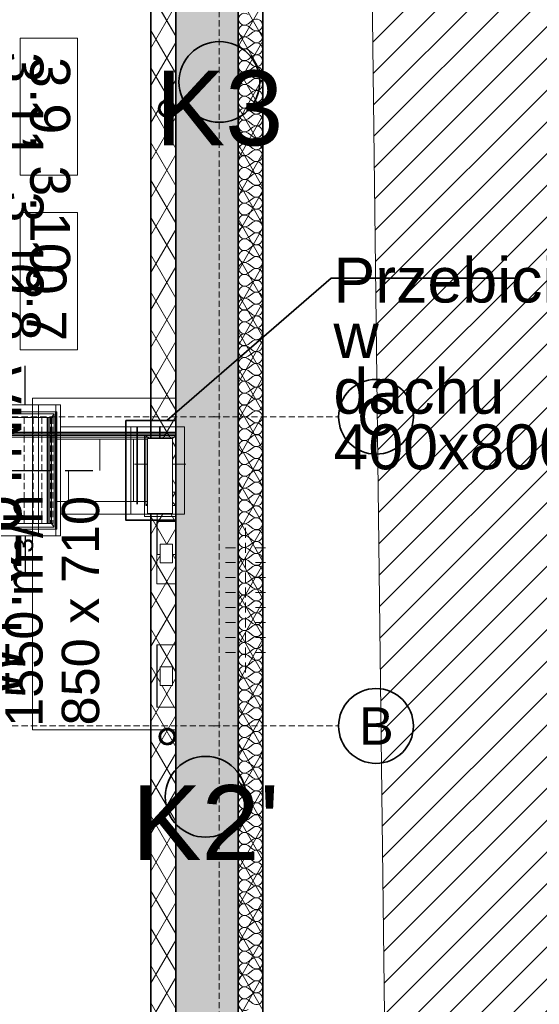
# Model space of a CAD drawing. Header units: millimetres. Extents: x 42175 to 97175, y 10092 to 468192.
# Tile 196 of 235: x 80908 to 85077, y 20646 to 28544. Entities that reach past the tile are written whole.
import ezdxf

# ---------------------------------------------------------------- set-up
doc = ezdxf.new("R2010")
doc.units = ezdxf.units.MM
doc.linetypes.add('DASHED', pattern=[0.75, 0.5, -0.25])
doc.linetypes.add('Wipeout_Contour', pattern=[1000, 0, -1000])
for name, color, linetype in [('#klimartzacja', 8, 'Continuous'), ('#ks', 8, 'Continuous'), ('#Przebicia', 8, 'Continuous'), ('- A - ocieplenie', 8, 'Continuous'), ('2D - Ogólne', 8, 'Continuous'), ('FLUID-W3', 8, 'Continuous'), ('FLUID-W3-150-ARRDU', 8, 'Continuous'), ('FLUID-W3-150-ARRGR', 8, 'Continuous'), ('FLUID-W3-INS', 8, 'Continuous'), ('Instalacje - Elektryczne', 1, 'Continuous'), ('Instalacje - Went_Klim', 8, 'Continuous'), ('IS_Text_Pion_Wodociag', 8, 'Continuous'), ('Konstrukcja - Dach', 8, 'Continuous'), ('Konstrukcja - Siatka mod', 8, 'Continuous'), ('Konstrukcja - Ściany zewnętrzne', 8, 'Continuous'), ('PIONY INST', 8, 'Continuous')]:
    doc.layers.add(name, color=color, linetype=linetype)
doc.styles.add('STYL_AUTOMATYCZNY_1', font='ARIALN.TTF')
doc.styles.add('STYL_AUTOMATYCZNY_13', font='ARIALN.TTF', dxfattribs={"width": 0.8})
pattern_1 = [(60, (-175208.28, 306786.62), (-129.90381, 75), []), (120, (-175208.28, 306786.62), (129.90381, 75), [])]

# ---------------------------------------------------------------- blocks, each defined once
blk = doc.blocks.new('*X6')
at = {"layer": '- A - ocieplenie', "linetype": 'Continuous', "lineweight": 13, "ltscale": 100}
for p, q in [((49898.5, 41042), (49936.6, 41070.6)), ((49898.5, 41023), (49936.6, 40994.4)), ((49898.5, 40946.8), (49936.6, 40975.4)), ((49898.5, 40927.7), (49936.6, 40899.2)), ((49898.5, 40851.5), (49936.6, 40880.1)), ((49898.5, 40832.5), (49936.6, 40803.9)), ((49898.5, 40756.3), (49936.6, 40784.9)), ((49898.5, 40737.3), (49936.6, 40708.7)), ((49898.5, 40661.1), (49936.6, 40689.6)), ((49898.5, 40642), (49936.6, 40613.4)), ((49898.5, 40565.8), (49936.6, 40594.4)), ((49898.5, 40546.8), (49936.6, 40518.2)), ((49898.5, 40470.6), (49936.6, 40499.2)), ((49898.5, 40451.5), (49936.6, 40423)), ((49898.5, 40375.4), (49936.6, 40403.9)), ((49898.5, 40356.3), (49936.6, 40327.7)), ((49898.5, 40280.1), (49936.6, 40308.7)), ((49898.5, 40261.1), (49936.6, 40232.5)), ((49898.5, 40184.9), (49936.6, 40213.4)), ((49898.5, 40165.8), (49936.6, 40137.3)), ((49898.5, 40089.6), (49936.6, 40118.2)), ((49898.5, 40070.6), (49936.6, 40042)), ((49898.5, 39994.4), (49936.6, 40023)), ((49898.5, 39975.4), (49936.6, 39946.8)), ((49898.5, 39899.2), (49936.6, 39927.7)), ((49898.5, 39880.1), (49936.6, 39851.5)), ((49898.5, 39803.9), (49936.6, 39832.5)), ((49898.5, 39784.9), (49936.6, 39756.3)), ((49898.5, 39708.7), (49936.6, 39737.3)), ((49898.5, 39689.6), (49936.6, 39661.1)), ((49898.5, 39613.4), (49936.6, 39642)), ((49898.5, 39594.4), (49936.6, 39565.8)), ((49898.5, 39518.2), (49936.6, 39546.8)), ((49898.5, 39499.2), (49936.6, 39470.6)), ((49898.5, 39423), (49936.6, 39451.5)), ((49898.5, 39403.9), (49936.6, 39375.4)), ((49898.5, 39327.7), (49936.6, 39356.3)), ((49898.5, 39308.7), (49936.6, 39280.1)), ((49898.5, 39232.5), (49936.6, 39261.1)), ((49898.5, 39213.4), (49936.6, 39184.9)), ((49898.5, 39137.3), (49936.6, 39165.8)), ((49898.5, 39118.2), (49936.6, 39089.6)), ((49898.5, 39042), (49936.6, 39070.6)), ((49898.5, 39023), (49936.6, 38994.4)), ((49898.5, 38946.8), (49936.6, 38975.4)), ((49898.5, 38927.7), (49936.6, 38899.2)), ((49898.5, 38851.5), (49936.6, 38880.1)), ((49898.5, 38832.5), (49936.6, 38803.9)), ((49898.5, 38756.3), (49936.6, 38784.9)), ((49898.5, 38737.3), (49936.6, 38708.7)), ((49898.5, 38661.1), (49936.6, 38689.6)), ((49898.5, 38642), (49936.6, 38613.4)), ((49898.5, 38565.8), (49936.6, 38594.4)), ((49898.5, 38546.8), (49936.6, 38518.2)), ((49898.5, 38470.6), (49936.6, 38499.2)), ((49898.5, 38451.5), (49936.6, 38423)), ((49898.5, 38375.4), (49936.6, 38403.9)), ((49898.5, 38356.3), (49936.6, 38327.7)), ((49898.5, 38280.1), (49936.6, 38308.7)), ((49898.5, 38261.1), (49936.6, 38232.5)), ((49898.5, 38184.9), (49936.6, 38213.4)), ((49898.5, 38165.8), (49936.6, 38137.3)), ((49898.5, 38089.6), (49936.6, 38118.2)), ((49898.5, 38070.6), (49936.6, 38042)), ((49898.5, 37994.4), (49936.6, 38023)), ((49898.5, 37975.4), (49936.6, 37946.8)), ((49898.5, 37899.2), (49936.6, 37927.7)), ((49898.5, 37880.1), (49936.6, 37851.5)), ((49898.5, 37803.9), (49936.6, 37832.5)), ((49898.5, 37784.9), (49936.6, 37756.3)), ((49898.5, 37708.7), (49936.6, 37737.3)), ((49898.5, 37689.6), (49936.6, 37661.1)), ((49898.5, 37613.4), (49936.6, 37642)), ((49898.5, 37594.4), (49936.6, 37565.8)), ((49898.5, 37518.2), (49936.6, 37546.8)), ((49898.5, 37499.2), (49936.6, 37470.6)), ((49898.5, 37423), (49936.6, 37451.5)), ((49898.5, 37403.9), (49936.6, 37375.4)), ((49898.5, 37327.7), (49936.6, 37356.3)), ((49898.5, 37308.7), (49936.6, 37280.1)), ((49898.5, 37232.5), (49936.6, 37261.1)), ((49898.5, 37213.4), (49936.6, 37184.9)), ((49898.5, 37137.3), (49936.6, 37165.8)), ((49898.5, 37118.2), (49936.6, 37089.6)), ((49898.5, 37042), (49936.6, 37070.6)), ((49898.5, 37023), (49936.6, 36994.4)), ((49898.5, 36946.8), (49936.6, 36975.4)), ((49898.5, 36927.7), (49936.6, 36899.2)), ((49898.5, 36851.5), (49936.6, 36880.1)), ((49898.5, 36832.5), (49936.6, 36803.9)), ((49898.5, 36756.3), (49936.6, 36784.9)), ((49898.5, 36737.3), (49936.6, 36708.7)), ((49898.5, 36661.1), (49936.6, 36689.6)), ((49898.5, 36642), (49936.6, 36613.4)), ((49898.5, 36565.8), (49936.6, 36594.4)), ((49898.5, 36546.8), (49936.6, 36518.2)), ((49898.5, 36470.6), (49936.6, 36499.2)), ((49898.5, 36451.5), (49936.6, 36423)), ((49898.5, 36375.4), (49936.6, 36403.9)), ((49898.5, 36356.3), (49936.6, 36327.7)), ((49898.5, 36280.1), (49936.6, 36308.7)), ((49898.5, 36261.1), (49936.6, 36232.5)), ((49898.5, 36184.9), (49936.6, 36213.4)), ((49898.5, 36165.8), (49936.6, 36137.3)), ((49898.5, 36089.6), (49936.6, 36118.2)), ((49898.5, 36070.6), (49936.6, 36042)), ((49898.5, 35994.4), (49936.6, 36023)), ((49898.5, 35975.4), (49936.6, 35946.8)), ((49898.5, 35899.2), (49936.6, 35927.7)), ((49898.5, 35880.1), (49936.6, 35851.5)), ((49898.5, 35803.9), (49936.6, 35832.5)), ((49898.5, 35784.9), (49936.6, 35756.3)), ((49898.5, 35708.7), (49936.6, 35737.3)), ((49898.5, 35689.6), (49936.6, 35661.1)), ((49898.5, 35613.4), (49936.6, 35642)), ((49898.5, 35594.4), (49936.6, 35565.8)), ((49898.5, 35518.2), (49936.6, 35546.8)), ((49898.5, 35499.2), (49936.6, 35470.6)), ((49898.5, 35423), (49936.6, 35451.5)), ((49898.5, 35403.9), (49936.6, 35375.4)), ((49898.5, 35327.7), (49936.6, 35356.3)), ((49898.5, 35308.7), (49936.6, 35280.1)), ((49898.5, 35232.5), (49936.6, 35261.1)), ((49898.5, 35213.4), (49936.6, 35184.9)), ((49898.5, 35137.3), (49936.6, 35165.8)), ((49898.5, 35118.2), (49936.6, 35089.6)), ((49898.5, 35042), (49936.6, 35070.6)), ((49898.5, 35023), (49936.6, 34994.4)), ((49898.5, 34946.8), (49936.6, 34975.4)), ((49898.5, 34927.7), (49936.6, 34899.2)), ((49898.5, 34851.5), (49936.6, 34880.1)), ((49898.5, 34832.5), (49936.6, 34803.9)), ((49898.5, 34756.3), (49936.6, 34784.9)), ((49898.5, 34737.3), (49936.6, 34708.7)), ((49898.5, 34661.1), (49936.6, 34689.6)), ((49898.5, 34642), (49936.6, 34613.4)), ((49898.5, 34565.8), (49936.6, 34594.4)), ((49898.5, 34546.8), (49936.6, 34518.2)), ((49898.5, 34470.6), (49936.6, 34499.2)), ((49898.5, 34451.5), (49936.6, 34423)), ((49898.5, 34375.4), (49936.6, 34403.9)), ((49898.5, 34356.3), (49936.6, 34327.7)), ((49898.5, 34280.1), (49936.6, 34308.7)), ((49898.5, 34261.1), (49936.6, 34232.5)), ((49898.5, 34184.9), (49936.6, 34213.4)), ((49898.5, 34165.8), (49936.6, 34137.3)), ((49898.5, 34089.6), (49936.6, 34118.2)), ((49898.5, 34070.6), (49936.6, 34042)), ((49898.5, 33994.4), (49936.6, 34023)), ((49898.5, 33975.4), (49936.6, 33946.8)), ((49898.5, 33899.2), (49936.6, 33927.7)), ((49898.5, 33880.1), (49936.6, 33851.5)), ((49898.5, 33803.9), (49936.6, 33832.5)), ((49898.5, 33784.9), (49936.6, 33756.3)), ((49898.5, 33708.7), (49936.6, 33737.3)), ((49898.5, 33689.6), (49936.6, 33661.1)), ((49898.5, 33613.4), (49936.6, 33642)), ((49898.5, 33594.4), (49936.6, 33565.8)), ((49898.5, 33518.2), (49936.6, 33546.8)), ((49898.5, 33499.2), (49936.6, 33470.6)), ((49898.5, 33423), (49936.6, 33451.5)), ((49898.5, 33403.9), (49936.6, 33375.4)), ((49898.5, 33327.7), (49936.6, 33356.3)), ((49898.5, 33308.7), (49936.6, 33280.1)), ((49898.5, 33232.5), (49936.6, 33261.1)), ((49898.5, 33213.4), (49936.6, 33184.9))]:
    blk.add_line(p, q, dxfattribs=at)
for centre, start, end in [((49869.9, 41080.1), 53.1301, 306.8699), ((49965.2, 41032.5), 0, 126.8699), ((49869.9, 40984.9), 53.1301, 306.8699), ((49965.2, 41032.5), 233.1301, 0), ((49869.9, 40889.6), 53.1301, 306.8699), ((49965.2, 40937.3), 0, 126.8699), ((49965.2, 40937.3), 233.1301, 0), ((49869.9, 40794.4), 53.1301, 306.8699), ((49965.2, 40842), 0, 126.8699), ((49965.2, 40842), 233.1301, 0), ((49965.2, 40746.8), 0, 126.8699), ((49869.9, 40699.2), 53.1301, 306.8699), ((49965.2, 40746.8), 233.1301, 0), ((49965.2, 40651.5), 0, 126.8699), ((49869.9, 40603.9), 53.1301, 306.8699), ((49965.2, 40651.5), 233.1301, 0), ((49965.2, 40556.3), 0, 126.8699), ((49869.9, 40508.7), 53.1301, 306.8699), ((49965.2, 40556.3), 233.1301, 0), ((49869.9, 40413.4), 53.1301, 306.8699), ((49965.2, 40461.1), 0, 126.8699), ((49965.2, 40461.1), 233.1301, 0), ((49869.9, 40318.2), 53.1301, 306.8699), ((49965.2, 40365.8), 0, 126.8699), ((49965.2, 40365.8), 233.1301, 0), ((49965.2, 40270.6), 0, 126.8699), ((49869.9, 40223), 53.1301, 306.8699), ((49965.2, 40270.6), 233.1301, 0), ((49965.2, 40175.4), 0, 126.8699), ((49869.9, 40127.7), 53.1301, 306.8699), ((49965.2, 40175.4), 233.1301, 0), ((49965.2, 40080.1), 0, 126.8699), ((49869.9, 40032.5), 53.1301, 306.8699), ((49965.2, 40080.1), 233.1301, 0), ((49869.9, 39937.3), 53.1301, 306.8699), ((49965.2, 39984.9), 0, 126.8699), ((49965.2, 39984.9), 233.1301, 0), ((49869.9, 39842), 53.1301, 306.8699), ((49965.2, 39889.6), 0, 126.8699), ((49965.2, 39889.6), 233.1301, 0), ((49965.2, 39794.4), 0, 126.8699), ((49869.9, 39746.8), 53.1301, 306.8699), ((49965.2, 39794.4), 233.1301, 0), ((49965.2, 39699.2), 0, 126.8699), ((49869.9, 39651.5), 53.1301, 306.8699), ((49965.2, 39699.2), 233.1301, 0), ((49965.2, 39603.9), 0, 126.8699), ((49869.9, 39556.3), 53.1301, 306.8699), ((49965.2, 39603.9), 233.1301, 0), ((49869.9, 39461.1), 53.1301, 306.8699), ((49965.2, 39508.7), 0, 126.8699), ((49965.2, 39508.7), 233.1301, 0), ((49869.9, 39365.8), 53.1301, 306.8699), ((49965.2, 39413.4), 0, 126.8699), ((49965.2, 39413.4), 233.1301, 0), ((49965.2, 39318.2), 0, 126.8699), ((49869.9, 39270.6), 53.1301, 306.8699), ((49965.2, 39318.2), 233.1301, 0), ((49965.2, 39223), 0, 126.8699), ((49869.9, 39175.4), 53.1301, 306.8699), ((49965.2, 39223), 233.1301, 0), ((49965.2, 39127.7), 0, 126.8699), ((49869.9, 39080.1), 53.1301, 306.8699), ((49965.2, 39127.7), 233.1301, 0), ((49869.9, 38984.9), 53.1301, 306.8699), ((49965.2, 39032.5), 0, 126.8699), ((49965.2, 39032.5), 233.1301, 0), ((49869.9, 38889.6), 53.1301, 306.8699), ((49965.2, 38937.3), 0, 126.8699), ((49965.2, 38937.3), 233.1301, 0), ((49965.2, 38842), 0, 126.8699), ((49869.9, 38794.4), 53.1301, 306.8699), ((49965.2, 38842), 233.1301, 0), ((49965.2, 38746.8), 0, 126.8699), ((49869.9, 38699.2), 53.1301, 306.8699), ((49965.2, 38746.8), 233.1301, 0), ((49965.2, 38651.5), 0, 126.8699), ((49869.9, 38603.9), 53.1301, 306.8699), ((49965.2, 38651.5), 233.1301, 0), ((49869.9, 38508.7), 53.1301, 306.8699), ((49965.2, 38556.3), 0, 126.8699), ((49965.2, 38556.3), 233.1301, 0), ((49869.9, 38413.4), 53.1301, 306.8699), ((49965.2, 38461.1), 0, 126.8699), ((49965.2, 38461.1), 233.1301, 0), ((49965.2, 38365.8), 0, 126.8699), ((49869.9, 38318.2), 53.1301, 306.8699), ((49965.2, 38365.8), 233.1301, 0), ((49965.2, 38270.6), 0, 126.8699), ((49869.9, 38223), 53.1301, 306.8699), ((49965.2, 38270.6), 233.1301, 0), ((49869.9, 38127.7), 53.1301, 306.8699), ((49965.2, 38175.4), 0, 126.8699), ((49965.2, 38175.4), 233.1301, 0), ((49869.9, 38032.5), 53.1301, 306.8699), ((49965.2, 38080.1), 0, 126.8699), ((49965.2, 38080.1), 233.1301, 0), ((49965.2, 37984.9), 0, 126.8699), ((49869.9, 37937.3), 53.1301, 306.8699), ((49965.2, 37984.9), 233.1301, 0), ((49965.2, 37889.6), 0, 126.8699), ((49869.9, 37842), 53.1301, 306.8699), ((49965.2, 37889.6), 233.1301, 0), ((49965.2, 37794.4), 0, 126.8699), ((49869.9, 37746.8), 53.1301, 306.8699), ((49965.2, 37794.4), 233.1301, 0), ((49869.9, 37651.5), 53.1301, 306.8699), ((49965.2, 37699.2), 0, 126.8699), ((49965.2, 37699.2), 233.1301, 0), ((49869.9, 37556.3), 53.1301, 306.8699), ((49965.2, 37603.9), 0, 126.8699), ((49965.2, 37603.9), 233.1301, 0), ((49965.2, 37508.7), 0, 126.8699), ((49869.9, 37461.1), 53.1301, 306.8699), ((49965.2, 37508.7), 233.1301, 0), ((49965.2, 37413.4), 0, 126.8699), ((49869.9, 37365.8), 53.1301, 306.8699), ((49965.2, 37413.4), 233.1301, 0), ((49965.2, 37318.2), 0, 126.8699), ((49869.9, 37270.6), 53.1301, 306.8699), ((49965.2, 37318.2), 233.1301, 0), ((49869.9, 37175.4), 53.1301, 306.8699), ((49965.2, 37223), 0, 126.8699), ((49965.2, 37223), 233.1301, 0), ((49869.9, 37080.1), 53.1301, 306.8699), ((49965.2, 37127.7), 0, 126.8699), ((49965.2, 37127.7), 233.1301, 0), ((49965.2, 37032.5), 0, 126.8699), ((49869.9, 36984.9), 53.1301, 306.8699), ((49965.2, 37032.5), 233.1301, 0), ((49965.2, 36937.3), 0, 126.8699), ((49869.9, 36889.6), 53.1301, 306.8699), ((49965.2, 36937.3), 233.1301, 0), ((49965.2, 36842), 0, 126.8699), ((49869.9, 36794.4), 53.1301, 306.8699), ((49965.2, 36842), 233.1301, 0), ((49869.9, 36699.2), 53.1301, 306.8699), ((49965.2, 36746.8), 0, 126.8699), ((49965.2, 36746.8), 233.1301, 0), ((49869.9, 36603.9), 53.1301, 306.8699), ((49965.2, 36651.5), 0, 126.8699), ((49965.2, 36651.5), 233.1301, 0), ((49965.2, 36556.3), 0, 126.8699), ((49869.9, 36508.7), 53.1301, 306.8699), ((49965.2, 36556.3), 233.1301, 0), ((49965.2, 36461.1), 0, 126.8699), ((49869.9, 36413.4), 53.1301, 306.8699), ((49965.2, 36461.1), 233.1301, 0), ((49965.2, 36365.8), 0, 126.8699), ((49869.9, 36318.2), 53.1301, 306.8699), ((49965.2, 36365.8), 233.1301, 0), ((49869.9, 36223), 53.1301, 306.8699), ((49965.2, 36270.6), 0, 126.8699), ((49965.2, 36270.6), 233.1301, 0), ((49869.9, 36127.7), 53.1301, 306.8699), ((49965.2, 36175.4), 0, 126.8699), ((49965.2, 36175.4), 233.1301, 0), ((49965.2, 36080.1), 0, 126.8699), ((49869.9, 36032.5), 53.1301, 306.8699), ((49965.2, 36080.1), 233.1301, 0), ((49965.2, 35984.9), 0, 126.8699), ((49869.9, 35937.3), 53.1301, 306.8699), ((49965.2, 35984.9), 233.1301, 0), ((49965.2, 35889.6), 0, 126.8699), ((49869.9, 35842), 53.1301, 306.8699), ((49965.2, 35889.6), 233.1301, 0), ((49869.9, 35746.8), 53.1301, 306.8699), ((49965.2, 35794.4), 0, 126.8699), ((49965.2, 35794.4), 233.1301, 0), ((49869.9, 35651.5), 53.1301, 306.8699), ((49965.2, 35699.2), 0, 126.8699), ((49965.2, 35699.2), 233.1301, 0), ((49965.2, 35603.9), 0, 126.8699), ((49869.9, 35556.3), 53.1301, 306.8699), ((49965.2, 35603.9), 233.1301, 0), ((49965.2, 35508.7), 0, 126.8699), ((49869.9, 35461.1), 53.1301, 306.8699), ((49965.2, 35508.7), 233.1301, 0), ((49965.2, 35413.4), 0, 126.8699), ((49869.9, 35365.8), 53.1301, 306.8699), ((49965.2, 35413.4), 233.1301, 0), ((49869.9, 35270.6), 53.1301, 306.8699), ((49965.2, 35318.2), 0, 126.8699), ((49965.2, 35318.2), 233.1301, 0), ((49869.9, 35175.4), 53.1301, 306.8699), ((49965.2, 35223), 0, 126.8699), ((49965.2, 35223), 233.1301, 0), ((49965.2, 35127.7), 0, 126.8699), ((49869.9, 35080.1), 53.1301, 306.8699), ((49965.2, 35127.7), 233.1301, 0), ((49965.2, 35032.5), 0, 126.8699), ((49869.9, 34984.9), 53.1301, 306.8699), ((49965.2, 35032.5), 233.1301, 0), ((49869.9, 34889.6), 53.1301, 306.8699), ((49965.2, 34937.3), 0, 126.8699), ((49965.2, 34937.3), 233.1301, 0), ((49869.9, 34794.4), 53.1301, 306.8699), ((49965.2, 34842), 0, 126.8699), ((49965.2, 34842), 233.1301, 0), ((49965.2, 34746.8), 0, 126.8699), ((49869.9, 34699.2), 53.1301, 306.8699), ((49965.2, 34746.8), 233.1301, 0), ((49965.2, 34651.5), 0, 126.8699), ((49869.9, 34603.9), 53.1301, 306.8699), ((49965.2, 34651.5), 233.1301, 0), ((49965.2, 34556.3), 0, 126.8699), ((49869.9, 34508.7), 53.1301, 306.8699), ((49965.2, 34556.3), 233.1301, 0), ((49869.9, 34413.4), 53.1301, 306.8699), ((49965.2, 34461.1), 0, 126.8699), ((49965.2, 34461.1), 233.1301, 0), ((49869.9, 34318.2), 53.1301, 306.8699), ((49965.2, 34365.8), 0, 126.8699), ((49965.2, 34365.8), 233.1301, 0), ((49965.2, 34270.6), 0, 126.8699), ((49869.9, 34223), 53.1301, 306.8699), ((49965.2, 34270.6), 233.1301, 0), ((49965.2, 34175.4), 0, 126.8699), ((49869.9, 34127.7), 53.1301, 306.8699), ((49965.2, 34175.4), 233.1301, 0), ((49965.2, 34080.1), 0, 126.8699), ((49869.9, 34032.5), 53.1301, 306.8699), ((49965.2, 34080.1), 233.1301, 0), ((49869.9, 33937.3), 53.1301, 306.8699), ((49965.2, 33984.9), 0, 126.8699), ((49965.2, 33984.9), 233.1301, 0), ((49869.9, 33842), 53.1301, 306.8699), ((49965.2, 33889.6), 0, 126.8699), ((49965.2, 33889.6), 233.1301, 0), ((49965.2, 33794.4), 0, 126.8699), ((49869.9, 33746.8), 53.1301, 306.8699), ((49965.2, 33794.4), 233.1301, 0), ((49965.2, 33699.2), 0, 126.8699), ((49869.9, 33651.5), 53.1301, 306.8699), ((49965.2, 33699.2), 233.1301, 0), ((49965.2, 33603.9), 0, 126.8699), ((49869.9, 33556.3), 53.1301, 306.8699), ((49965.2, 33603.9), 233.1301, 0), ((49869.9, 33461.1), 53.1301, 306.8699), ((49965.2, 33508.7), 0, 126.8699), ((49965.2, 33508.7), 233.1301, 0), ((49869.9, 33365.8), 53.1301, 306.8699), ((49965.2, 33413.4), 0, 126.8699), ((49965.2, 33413.4), 233.1301, 0), ((49965.2, 33318.2), 0, 126.8699), ((49869.9, 33270.6), 53.1301, 306.8699), ((49965.2, 33318.2), 233.1301, 0), ((49965.2, 33223), 0, 126.8699), ((49869.9, 33175.4), 53.1301, 306.8699), ((49965.2, 33223), 233.1301, 0)]:
    blk.add_arc(centre, 47.6, start, end, dxfattribs=at)

msp = doc.modelspace()

# ---------------------------------------------------------------- hatches: boundary and pattern name
at = {"layer": '- A - ocieplenie', "linetype": 'Continuous', "lineweight": 13, "ltscale": 100}
h = msp.add_hatch(dxfattribs=at)
h.set_pattern_fill('Izolacja_miękka_0007_0007', color=8, style=0, pattern_type=2)
h.set_pattern_definition(pattern_1)
h.paths.add_polyline_path([(82860.3, 18178.9), (82860.3, 30758.9), (82660.3, 30758.9), (82660.3, 18178.9)])
at = {"layer": '- A - ocieplenie', "linetype": 'Continuous', "lineweight": 15}
h = msp.add_hatch(dxfattribs=at)
h.set_pattern_fill('Izolacja_miękka_0007', color=8, style=0, pattern_type=2)
h.set_pattern_definition([(60, (-175208.59, 306786.62), (-129.90381, 75), []), (120, (-175208.59, 306786.62), (129.90381, 75), [])])
h.paths.add_polyline_path([(82160, 18178.9), (82160, 30251.3), (81960, 30251.3), (81960, 18178.9)])
at = {"linetype": 'Continuous', "lineweight": 15}
h = msp.add_hatch(dxfattribs=at)
h.set_pattern_fill('Bloczki_ceramiczne_0007', color=8, style=0, pattern_type=2)
h.set_pattern_definition([(45, (-175208.59, 306786.62), (-127.27922, 127.27922), [])])
h.paths.add_polyline_path([(83678.8, 33663.9), (83869, 17675.6), (84009.9, 17478.5), (86631.9, 17472.5), (86631.9, 33647.6)])

# ---------------------------------------------------------------- linework, layer by layer
at = {"layer": '#klimartzacja', "color": 8, "linetype": 'Continuous', "lineweight": 20, "ltscale": 100}
for p, q in [((80911.8, 28396.5), (80911.8, 27296.5)), ((80911.8, 28396.5), (81371.8, 28396.5)), ((81371.8, 27296.5), (81371.8, 28396.5)), ((80911.8, 27296.5), (81371.8, 27296.5)), ((80911.8, 26996.5), (80911.8, 25896.5)), ((80911.8, 26996.5), (81371.8, 26996.5)), ((81371.8, 25896.5), (81371.8, 26996.5)), ((80911.8, 25896.5), (81371.8, 25896.5))]:
    msp.add_line(p, q, dxfattribs=at)
at = {"layer": '#ks', "color": 8, "linetype": 'Continuous', "lineweight": 35, "ltscale": 100}
for centre, radius in [((82088, 27831), 65), ((82088, 27831), 65), ((82088, 27831), 65), ((82088, 27831), 65), ((82088, 27831), 55), ((82088, 27831), 55), ((82088, 27831), 55), ((82088, 27831), 55), ((82092.7, 22794.1), 65), ((82092.7, 22794.1), 65), ((82092.7, 22794.1), 65), ((82092.7, 22794.1), 65), ((82092.7, 22794.1), 55), ((82092.7, 22794.1), 55), ((82092.7, 22794.1), 55), ((82092.7, 22794.1), 55)]:
    msp.add_circle(centre, radius, dxfattribs=at)
at = {"layer": '- A - ocieplenie', "color": 8, "linetype": 'Continuous', "lineweight": 35, "ltscale": 100, "flags": 128}
for points in [[(82660, 30758.9), (82660, 17978.9)], [(82860, 18178.9), (82860, 30758.9)], [(81960, 30251.3), (81960, 18178.9)], [(82160, 18178.9), (82160, 30251.3)]]:
    msp.add_lwpolyline(points, dxfattribs=at)
at = {"layer": '- A - ocieplenie', "color": 8, "linetype": 'Continuous', "lineweight": 13, "ltscale": 100, "flags": 128}
for points in [[(82660.3, 30758.9), (82660.3, 17978.9)], [(82860.3, 18178.9), (82860.3, 30758.9)], [(81960.3, 30251.3), (81960.3, 18178.9)]]:
    msp.add_lwpolyline(points, dxfattribs=at)
at = {"color": 8, "linetype": 'Continuous', "lineweight": 35, "ltscale": 100}
for p, q in [((83408.7, 26470.2), (82087.9, 25328.7)), ((83408.7, 26470.2), (84909, 26470.2)), ((81850.3, 25278.7), (81850.3, 24658.7))]:
    msp.add_line(p, q, dxfattribs=at)
at = {"color": 8, "linetype": 'Continuous', "lineweight": 13, "ltscale": 100, "flags": 128}
msp.add_lwpolyline([(83678.8, 33663.9), (83869, 17675.6), (84009.9, 17478.5), (86631.9, 17472.5), (86631.9, 33647.6)], close=True, dxfattribs=at)
at = {"layer": '2D - Ogólne', "color": 8, "linetype": 'Continuous', "lineweight": 13, "ltscale": 100, "flags": 128}
msp.add_lwpolyline([(82160.3, 22848.9), (82160.3, 25508.9), (81010.3, 25508.9), (81010.3, 22848.9)], close=True, dxfattribs=at)
at = {"layer": 'FLUID-W3', "color": 8, "linetype": 'Continuous', "lineweight": 0, "ltscale": 100}
for p, q in [((80555.8, 25353.4), (81059.9, 25353.4)), ((80630.1, 25398.4), (81195.7, 25398.4)), ((81128.5, 25353.4), (81059.9, 25353.4)), ((81128.5, 25353.4), (81128.5, 24503.4)), ((81128.6, 25353.4), (81149.8, 25353.4)), ((81135.6, 25353.4), (81135.6, 24503.4)), ((81149.8, 25353.4), (81163.9, 25353.4)), ((81185.1, 25383.4), (81163.9, 25353.4)), ((81163.9, 24503.4), (81163.9, 25353.4)), ((81195.7, 25398.4), (81206.3, 25398.4)), ((81195.7, 25398.4), (81195.7, 24458.4)), ((81206.3, 25398.4), (81206.3, 24458.4)), ((81920.3, 25208.4), (81950.3, 25178.4)), ((82160.3, 25208.4), (82130.3, 25178.4)), ((81800.3, 25178.4), (81206.3, 25178.4)), ((81820.3, 25178.4), (81800.3, 25178.4)), ((81850.3, 25178.4), (81820.3, 25178.4)), ((81850.3, 25178.4), (82030.3, 25178.4)), ((82130.3, 25178.4), (82030.3, 25178.4)), ((81206.3, 24678.4), (81800.3, 24678.4)), ((81820.3, 24678.4), (81800.3, 24678.4)), ((81850.3, 24678.4), (81820.3, 24678.4)), ((81950.3, 24678.4), (81920.3, 24648.4)), ((80555.8, 24503.4), (81059.9, 24503.4)), ((81128.5, 24503.4), (81059.9, 24503.4)), ((81149.8, 24503.4), (81128.6, 24503.4)), ((81163.9, 24503.4), (81149.8, 24503.4)), ((81163.9, 24503.4), (81185.1, 24473.4)), ((81195.7, 24458.4), (80630.1, 24458.4)), ((81206.3, 24458.4), (81195.7, 24458.4))]:
    msp.add_line(p, q, dxfattribs=at)
at = {"layer": 'FLUID-W3', "color": 8, "linetype": 'Continuous', "lineweight": 18, "ltscale": 100}
for p, q in [((80640.7, 25383.4), (81185.1, 25383.4)), ((81128.5, 25353.4), (80661.9, 25353.4)), ((81128.5, 25353.4), (81128.6, 25353.4)), ((81128.6, 25353.4), (81128.5, 25353.4)), ((81135.6, 25353.4), (81128.6, 25353.4)), ((81163.9, 25353.4), (81135.6, 25353.4)), ((81149.8, 24503.4), (81149.8, 25353.4)), ((81149.8, 25353.4), (81149.8, 24503.4)), ((81163.9, 24503.4), (81163.9, 25353.4)), ((81185.1, 25383.4), (81185.1, 24473.4)), ((81920.3, 25208.4), (81920.3, 25178.4)), ((82160.3, 25208.4), (81920.3, 25208.4)), ((81920.3, 25208.4), (82160.3, 25208.4)), ((81920.3, 24648.4), (81920.3, 25208.4)), ((81550.3, 24928.4), (81550.3, 25178.4)), ((81820.3, 25178.4), (81820.3, 24678.4)), ((81820.3, 25178.4), (81820.3, 24678.4)), ((81300.3, 24928.4), (81300.3, 24678.4)), ((81920.3, 24678.4), (81920.3, 24648.4)), ((80661.9, 24503.4), (81128.5, 24503.4)), ((81128.6, 24503.4), (81128.5, 24503.4)), ((81128.5, 24503.4), (81128.6, 24503.4)), ((81128.6, 24503.4), (81135.6, 24503.4)), ((81135.6, 24503.4), (81163.9, 24503.4)), ((81185.1, 24473.4), (80640.7, 24473.4))]:
    msp.add_line(p, q, dxfattribs=at)
at = {"layer": 'FLUID-W3', "color": 8, "linetype": 'DASHED', "lineweight": 18, "ltscale": 100}
for p, q in [((80944.7, 25353.4), (80944.7, 24503.4)), ((81015.4, 25353.4), (81015.4, 24503.4)), ((81086.1, 25353.4), (81086.1, 24503.4)), ((81156.8, 25353.4), (81156.8, 24503.4)), ((81163.9, 25353.4), (81174.5, 25353.4)), ((81174.5, 25353.4), (81174.5, 24503.4)), ((81174.5, 24503.4), (81163.9, 24503.4))]:
    msp.add_line(p, q, dxfattribs=at)
at = {"layer": 'FLUID-W3-150-ARRDU', "color": 8, "linetype": 'Continuous', "lineweight": 25, "ltscale": 100, "flags": 128}
for points in [[(80600.3, 24928.4), (80915.3, 24928.4)], [(80850.3, 24928.4), (81165.3, 24928.4)]]:
    msp.add_lwpolyline(points, dxfattribs=at)
at = {"layer": 'FLUID-W3-150-ARRGR', "color": 8, "linetype": 'Continuous', "lineweight": 25, "ltscale": 100, "flags": 128}
for points in [[(80951.8, 25453.4), (80951.8, 25768.4)], [(81273.5, 24928.4), (81496.3, 24928.4)], [(80951.8, 24403.4), (80951.8, 24088.4)]]:
    msp.add_lwpolyline(points, dxfattribs=at)
at = {"layer": 'FLUID-W3-INS', "color": 8, "linetype": 'Continuous', "lineweight": 13, "ltscale": 100}
for p, q in [((80505.8, 25453.4), (81059.9, 25453.4)), ((81199.3, 25453.4), (81059.9, 25453.4)), ((81059.9, 25453.4), (81059.9, 24403.4)), ((81199.3, 25453.4), (81199.3, 25453.4)), ((81199.3, 25453.4), (81234.6, 25453.4)), ((81199.3, 24403.4), (81199.3, 25453.4)), ((81199.3, 24403.4), (81199.3, 25453.4)), ((81234.6, 24403.4), (81234.6, 25453.4)), ((81234.6, 25278.4), (81800.3, 25278.4)), ((81800.3, 25278.4), (82030.3, 25278.4)), ((81800.3, 24578.4), (81800.3, 25278.4)), ((81800.3, 25278.4), (81800.3, 24578.4)), ((82230.3, 25278.4), (82030.3, 25278.4)), ((82230.3, 25278.4), (82230.3, 24578.4)), ((81800.3, 24578.4), (81234.6, 24578.4)), ((81059.9, 24403.4), (80505.8, 24403.4)), ((81199.3, 24403.4), (81059.9, 24403.4)), ((81199.3, 24403.4), (81199.3, 24403.4)), ((81234.6, 24403.4), (81199.3, 24403.4))]:
    msp.add_line(p, q, dxfattribs=at)
at = {"layer": 'Instalacje - Went_Klim', "color": 8, "linetype": 'Continuous', "lineweight": 13, "ltscale": 100}
for p, q in [((82035.1, 25058.9), (82035.1, 25283.9)), ((81955.1, 24978.9), (81830.1, 24978.9)), ((82115.1, 24978.9), (82240.1, 24978.9)), ((82720.3, 24388.9), (82720.3, 24468.9)), ((82720.3, 24268.9), (82720.3, 24348.9)), ((82640.3, 24308.9), (82560.3, 24308.9)), ((82800.3, 24308.9), (82880.3, 24308.9)), ((82640.3, 24188.9), (82560.3, 24188.9)), ((82720.3, 24148.9), (82720.3, 24228.9)), ((82720.3, 24228.9), (82720.3, 24148.9)), ((82800.3, 24188.9), (82880.3, 24188.9)), ((82720.3, 24028.9), (82720.3, 24108.9)), ((82720.3, 24108.9), (82720.3, 24028.9)), ((82640.3, 24068.9), (82560.3, 24068.9)), ((82800.3, 24068.9), (82880.3, 24068.9)), ((82640.3, 23948.9), (82560.3, 23948.9)), ((82720.3, 23908.9), (82720.3, 23988.9)), ((82720.3, 23988.9), (82720.3, 23908.9)), ((82800.3, 23948.9), (82880.3, 23948.9)), ((82720.3, 23868.9), (82720.3, 23788.9)), ((82720.3, 23788.3), (82720.3, 23868.3)), ((82640.3, 23828.9), (82560.3, 23828.9)), ((82800.3, 23828.9), (82880.3, 23828.9)), ((82640.3, 23708.3), (82560.3, 23708.3)), ((82720.3, 23748.9), (82720.3, 23668.9)), ((82720.3, 23668.3), (82720.3, 23748.3)), ((82800.3, 23708.3), (82880.3, 23708.3)), ((82720.3, 23628.3), (82720.3, 23548.3)), ((82720.3, 23548.3), (82720.3, 23628.3)), ((82640.3, 23588.3), (82560.3, 23588.3)), ((82800.3, 23588.3), (82880.3, 23588.3)), ((82640.3, 23468.3), (82560.3, 23468.3)), ((82720.3, 23508.3), (82720.3, 23428.3)), ((82800.3, 23468.3), (82880.3, 23468.3)), ((82720.3, 23388.3), (82720.3, 23308.3))]:
    msp.add_line(p, q, dxfattribs=at)
at = {"layer": 'IS_Text_Pion_Wodociag', "color": 8, "linetype": 'Continuous', "lineweight": 35, "ltscale": 100}
for centre in [(82510.3, 28044.6), (82400.2, 22311), (82400.2, 22311), (82400.2, 22311), (82400.2, 22311)]:
    msp.add_circle(centre, 324, dxfattribs=at)
at = {"layer": 'Konstrukcja - Dach', "color": 8, "linetype": 'Continuous', "lineweight": 13, "ltscale": 100, "flags": 128}
for points in [[(82160, 30451.3), (82160, 25208.9)], [(82160, 30451.3), (82160, 25208.9)], [(82160.3, 30451.3), (82160.3, 25208.9)], [(82160.3, 30451.3), (82160.3, 25208.9)], [(69704.5, 25222.5), (82160, 25222.5)], [(69704.5, 25208.9), (82160, 25208.9)], [(69704.8, 25222.5), (82160.3, 25222.5)], [(69704.8, 25208.9), (82160.3, 25208.9)], [(69712.1, 25234.7), (82160, 25234.7)], [(69712.1, 25220.2), (82160, 25220.2)], [(69712.5, 25231.5), (82160.3, 25231.5)], [(69712.5, 25220.2), (82160.3, 25220.2)], [(82160, 25208.9), (73520, 25208.9)], [(82160, 25208.9), (73520, 25208.9)], [(82160, 25195.3), (73520, 25195.3)], [(82160, 25195.3), (73520, 25195.3)], [(82160.3, 25208.9), (73520.3, 25208.9)], [(82160.3, 25208.9), (73520.3, 25208.9)], [(82160.3, 25195.3), (73520.3, 25195.3)], [(82160.3, 25195.3), (73520.3, 25195.3)], [(82160, 25220.2), (82160, 25234.7)], [(82160, 25208.9), (82160, 25222.5)], [(82160, 25208.9), (82160, 25195.3)], [(82160, 25208.9), (82160, 25195.3)], [(82160.3, 25220.2), (82160.3, 25231.5)], [(82160.3, 25208.9), (82160.3, 25222.5)], [(82160.3, 25208.9), (82160.3, 25195.3)], [(82160.3, 25208.9), (82160.3, 25195.3)]]:
    msp.add_lwpolyline(points, dxfattribs=at)
at = {"layer": 'Konstrukcja - Siatka mod', "color": 8, "linetype": 'DASHED', "lineweight": 13, "ltscale": 100}
for p, q in [((82510, 33564.8), (82510, 16600)), ((53022.5, 25358.9), (82467, 25358.9)), ((82467, 25358.9), (83467, 25358.9)), ((53022.5, 22878.9), (82467, 22878.9)), ((82467, 22878.9), (83467, 22878.9))]:
    msp.add_line(p, q, dxfattribs=at)
at = {"layer": 'Konstrukcja - Siatka mod', "color": 8, "linetype": 'Continuous', "lineweight": 35, "ltscale": 100}
for centre in [(83767, 25358.9), (83767, 22878.9)]:
    msp.add_circle(centre, 300, dxfattribs=at)
at = {"layer": 'Konstrukcja - Siatka mod', "color": 8, "linetype": 'DASHED', "lineweight": 13, "ltscale": 100}
for p in [(82467, 25358.9), (82467, 25358.9), (82467, 22878.9), (82467, 22878.9)]:
    msp.add_point(p, dxfattribs=at)
at = {"layer": 'Konstrukcja - Ściany zewnętrzne', "color": 8, "linetype": 'Continuous', "lineweight": 35, "ltscale": 100, "flags": 128}
msp.add_lwpolyline([(82660, 17678.9), (82660, 30758.9)], dxfattribs=at)
at = {"layer": 'Konstrukcja - Ściany zewnętrzne', "color": 8, "linetype": 'Continuous', "lineweight": 13, "ltscale": 100, "flags": 128}
msp.add_lwpolyline([(82660.3, 17678.9), (82660.3, 30608.9)], dxfattribs=at)

# ---------------------------------------------------------------- block references
at = {"color": 8, "linetype": 'Continuous', "lineweight": 20, "ltscale": 100}
msp.add_blockref('*X6', (32842.4, -12531.6), dxfattribs=at)

# ---------------------------------------------------------------- texts
at = {"layer": '#klimartzacja', "color": 8, "linetype": 'Continuous', "lineweight": 35, "char_height": 320, "attachment_point": 7, "rotation": 270, "style": 'STYL_AUTOMATYCZNY_1'}
for s, insert in [('\\A1;{\\pql;\\fArial|b0|i0|c238|p0;\\W1.000000;3.11, 3.12}', (80719.9, 28285.3)), ('\\A1;{\\pql;\\fArial|b0|i0|c238|p0;\\W1.000000;3.9, 3.10 }', (80933.6, 28245.8)), ('\\A1;{\\pql;\\fArial|b0|i0|c238|p0;\\W1.000000;0.8}', (80750.8, 26590.8)), ('\\A1;{\\pql;\\fArial|b0|i0|c238|p0;\\W1.000000;0.7}', (80959.1, 26586.1))]:
    msp.add_mtext(s, dxfattribs=dict(at, insert=insert))
at = {"layer": '#Przebicia', "color": 8, "linetype": 'Continuous', "lineweight": 35, "insert": (83425.8, 26635.2), "char_height": 360, "width": 1699.909, "attachment_point": 1, "line_spacing_factor": 0.742899, "style": 'STYL_AUTOMATYCZNY_1'}
msp.add_mtext('\\A1;{\\pql;\\fArial|b0|i0|c238|p0;\\W1.000000;Przebicie \\P\\pql;\\fArial|b0|i0|c238|p0;\\W1.000000;w dachu \\fArial|b0|i0|c238|p0;\\W1.000000;400x800mm\\P\\pql;\\fArial|b0|i0|c238|p0;\\W1.000000; }', dxfattribs=at)
at = {"color": 8, "linetype": 'Continuous', "lineweight": 35, "insert": (80520.5, 23106.1), "char_height": 400, "attachment_point": 1, "rotation": 90, "style": 'STYL_AUTOMATYCZNY_13'}
msp.add_mtext('\\A1;{\\pql;\\fArial|b0|i0|c238|p0;\\W0.800000;WYRZUTNIA}', dxfattribs=at)
at = {"layer": 'FLUID-W3-150-ARRGR', "color": 8, "linetype": 'Continuous', "lineweight": 35, "insert": (81171, 23803.4), "char_height": 300, "attachment_point": 5, "rotation": 90, "line_spacing_factor": 0.907426, "style": 'STYL_AUTOMATYCZNY_1'}
msp.add_mtext('\\A1;{\\pqc;\\fArial|b0|i0|c238|p0;\\W1.000000;1550 m\\fArial|b0|i0|c238|p0;\\H0.500000x;\\W1.000000;3\\fArial|b0|i0|c238|p0;\\H2.000000x;\\W1.000000;/h\\P\\pqc;\\fArial|b0|i0|c238|p0;\\W1.000000;850 x 710}', dxfattribs=at)
at = {"layer": 'IS_Text_Pion_Wodociag', "color": 8, "linetype": 'Continuous', "lineweight": 35, "char_height": 600, "attachment_point": 8, "style": 'STYL_AUTOMATYCZNY_1'}
for s, insert in [('\\A1;{\\pqc;\\fArial|b0|i0|c238|p0;\\W1.000000;K3}', (82510.3, 27527.2)), ("\\A1;{\\pqc;\\fArial|b0|i0|c238|p0;\\W1.000000;K2'}", (82400.2, 21804.1)), ("\\A1;{\\pqc;\\fArial|b0|i0|c238|p0;\\W1.000000;K2'}", (82400.2, 21804.1)), ("\\A1;{\\pqc;\\fArial|b0|i0|c238|p0;\\W1.000000;K2'}", (82400.2, 21804.1)), ("\\A1;{\\pqc;\\fArial|b0|i0|c238|p0;\\W1.000000;K2'}", (82400.2, 21804.1))]:
    msp.add_mtext(s, dxfattribs=dict(at, insert=insert))
at = {"layer": 'Konstrukcja - Siatka mod', "color": 8, "linetype": 'Continuous', "lineweight": 13, "char_height": 300, "attachment_point": 1, "style": 'STYL_AUTOMATYCZNY_1'}
for s, insert in [('\\A1;{\\pql;\\pt0;\\fArial|b0|i0|c238|p0;\\W1.000000;C}', (83618.5, 25508.9)), ('\\A1;{\\pql;\\pt0;\\fArial|b0|i0|c238|p0;\\W1.000000;B}', (83629.8, 23028.9))]:
    msp.add_mtext(s, dxfattribs=dict(at, insert=insert))

# ---------------------------------------------------------------- next in the draw order: wipeouts: each hides what was drawn before it
at = {"color": 8, "linetype": 'Wipeout_Contour', "lineweight": 0, "ltscale": 246464.045229}
msp.add_wipeout([(82010.3, 24753.9), (82010.3, 24253.9), (82160.3, 24253.9), (82160.3, 24753.9)], dxfattribs=at).dxf.layer = 'Instalacje - Elektryczne'
at = {"color": 8, "linetype": 'Wipeout_Contour', "lineweight": 0, "ltscale": 243550.155273}
msp.add_wipeout([(82010.3, 23528.9), (82010.3, 23028.9), (82160.3, 23028.9), (82160.3, 23528.9)], dxfattribs=at).dxf.layer = 'Instalacje - Elektryczne'

# ---------------------------------------------------------------- next in the draw order: hatches: boundary and pattern name
at = {"layer": '- A - ocieplenie', "linetype": 'Continuous', "lineweight": 13, "ltscale": 100}
h = msp.add_hatch(dxfattribs=at)
h.set_pattern_fill('Izolacja_miękka_0007_0007', color=8, style=0, pattern_type=2)
h.set_pattern_definition(pattern_1)
h.paths.add_polyline_path([(82160.3, 18178.9), (82160.3, 30251.3), (81960.3, 30251.3), (81960.3, 18178.9)])
at = {"layer": 'Konstrukcja - Ściany zewnętrzne', "linetype": 'Continuous', "lineweight": 13}
msp.add_hatch(color=8, dxfattribs=at).paths.add_polyline_path([(82660, 17978.9), (82660, 30758.9), (82160, 30758.9), (82160, 17978.9)])

# ---------------------------------------------------------------- next in the draw order: linework, layer by layer
at = {"layer": '- A - ocieplenie', "color": 8, "linetype": 'Continuous', "lineweight": 13, "ltscale": 100, "flags": 128}
msp.add_lwpolyline([(82160.3, 18178.9), (82160.3, 30251.3)], dxfattribs=at)
at = {"color": 8, "linetype": 'Continuous', "lineweight": 35, "ltscale": 100}
msp.add_line((82160.3, 25328.7), (82160.3, 24528.7), dxfattribs=at)
at = {"color": 8, "linetype": 'Continuous', "lineweight": 35, "ltscale": 100, "flags": 128}
msp.add_lwpolyline([(82160.3, 24528.7), (81760.3, 24528.7), (81760.3, 25328.7), (82160.3, 25328.7)], close=True, dxfattribs=at)
at = {"layer": 'FLUID-W3', "color": 8, "linetype": 'Continuous', "lineweight": 18, "ltscale": 100}
for p, q in [((82160.3, 24648.4), (82160.3, 25208.4)), ((82160.3, 25208.4), (82160.3, 24648.4)), ((81920.3, 24648.4), (82160.3, 24648.4)), ((82160.3, 24648.4), (81920.3, 24648.4))]:
    msp.add_line(p, q, dxfattribs=at)
at = {"layer": 'FLUID-W3', "color": 8, "linetype": 'Continuous', "lineweight": 0, "ltscale": 100}
for p, q in [((82130.3, 25178.4), (82130.3, 24678.4)), ((81850.3, 24678.4), (82030.3, 24678.4)), ((82130.3, 24678.4), (82030.3, 24678.4)), ((82160.3, 24648.4), (82130.3, 24678.4))]:
    msp.add_line(p, q, dxfattribs=at)
at = {"layer": 'FLUID-W3-INS', "color": 8, "linetype": 'Continuous', "lineweight": 13, "ltscale": 100}
for p, q in [((82030.3, 25278.4), (82030.3, 24578.4)), ((82030.3, 24578.4), (81800.3, 24578.4)), ((82230.3, 24578.4), (82030.3, 24578.4))]:
    msp.add_line(p, q, dxfattribs=at)
at = {"layer": 'Instalacje - Elektryczne', "color": 8, "linetype": 'Wipeout_Contour', "lineweight": 13, "ltscale": 100}
for p, q in [((82010.3, 24753.9), (82010.3, 24253.9)), ((82160.3, 24753.9), (82010.3, 24753.9)), ((82160.3, 24253.9), (82160.3, 24753.9)), ((82010.3, 24253.9), (82160.3, 24253.9)), ((82010.3, 23528.9), (82010.3, 23028.9)), ((82160.3, 23528.9), (82010.3, 23528.9)), ((82160.3, 23028.9), (82160.3, 23528.9)), ((82010.3, 23028.9), (82160.3, 23028.9))]:
    msp.add_line(p, q, dxfattribs=at)
at = {"layer": 'Instalacje - Elektryczne', "color": 8, "linetype": 'Continuous', "lineweight": 13, "ltscale": 100, "flags": 128}
for points in [[(82010.3, 24753.9), (82010.3, 24253.9), (82160.3, 24253.9), (82160.3, 24753.9)], [(82010.3, 23528.9), (82010.3, 23028.9), (82160.3, 23028.9), (82160.3, 23528.9)]]:
    msp.add_lwpolyline(points, close=True, dxfattribs=at)
at = {"layer": 'Instalacje - Went_Klim', "color": 8, "linetype": 'Continuous', "lineweight": 13, "ltscale": 100}
msp.add_line((82035.1, 24898.9), (82035.1, 24673.9), dxfattribs=at)
at = {"layer": 'Konstrukcja - Dach', "color": 8, "linetype": 'Continuous', "lineweight": 13, "ltscale": 100, "flags": 128}
for points in [[(82160, 25220.2), (82160, 17978.9)], [(82160, 25208.9), (82160, 17978.9)], [(82160.3, 25220.2), (82160.3, 17978.9)], [(82160.3, 25208.9), (82160.3, 17978.9)]]:
    msp.add_lwpolyline(points, dxfattribs=at)
at = {"layer": 'Konstrukcja - Ściany zewnętrzne', "color": 8, "linetype": 'Continuous', "lineweight": 35, "ltscale": 100, "flags": 128}
msp.add_lwpolyline([(82160, 30758.9), (82160, 17978.9)], dxfattribs=at)
at = {"layer": 'Konstrukcja - Ściany zewnętrzne', "color": 8, "linetype": 'Continuous', "lineweight": 13, "ltscale": 100, "flags": 128}
msp.add_lwpolyline([(82160.3, 30608.9), (82160.3, 17978.9)], dxfattribs=at)

# ---------------------------------------------------------------- next in the draw order: wipeouts: each hides what was drawn before it
at = {"color": 8, "linetype": 'Wipeout_Contour', "lineweight": 0, "ltscale": 247220.227365}
msp.add_wipeout([(82134.8, 25183.9), (81934.8, 25183.9), (81934.8, 24583.9), (82134.8, 24583.9)], dxfattribs=at).dxf.layer = 'PIONY INST'
at = {"color": 8, "linetype": 'Wipeout_Contour', "lineweight": 0, "ltscale": 245882.442709}
msp.add_wipeout([(82035, 24337.5), (82035, 24187.5), (82135, 24187.5), (82135, 24337.5)], dxfattribs=at).dxf.layer = 'PIONY INST'
at = {"color": 8, "linetype": 'Wipeout_Contour', "lineweight": 0, "ltscale": 243547.9012}
msp.add_wipeout([(82035, 23353.9), (82035, 23203.9), (82135, 23203.9), (82135, 23353.9)], dxfattribs=at).dxf.layer = 'PIONY INST'

# ---------------------------------------------------------------- next in the draw order: linework, layer by layer
at = {"layer": 'Instalacje - Elektryczne', "linetype": 'Continuous', "lineweight": 20, "ltscale": 100, "flags": 128}
for points in [[(82010, 24518.9), (82010, 24018.9), (82160, 24018.9), (82160, 24518.9)], [(82010, 23528.9), (82010, 23028.9), (82160, 23028.9), (82160, 23528.9)]]:
    msp.add_lwpolyline(points, close=True, dxfattribs=at)
at = {"layer": 'PIONY INST', "color": 8, "linetype": 'Continuous', "lineweight": 20, "ltscale": 100, "flags": 128}
for points in [[(81909.8, 25208.9), (81909.8, 24558.9), (82159.8, 24558.9), (82159.8, 25208.9)], [(81934.8, 25183.9), (82134.8, 25183.9), (82134.8, 24583.9), (81934.8, 24583.9)], [(82035, 24337.5), (82035, 24187.5), (82135, 24187.5), (82135, 24337.5)], [(82035, 23353.9), (82035, 23203.9), (82135, 23203.9), (82135, 23353.9)]]:
    msp.add_lwpolyline(points, close=True, dxfattribs=at)

doc.saveas('drawing.dxf')
